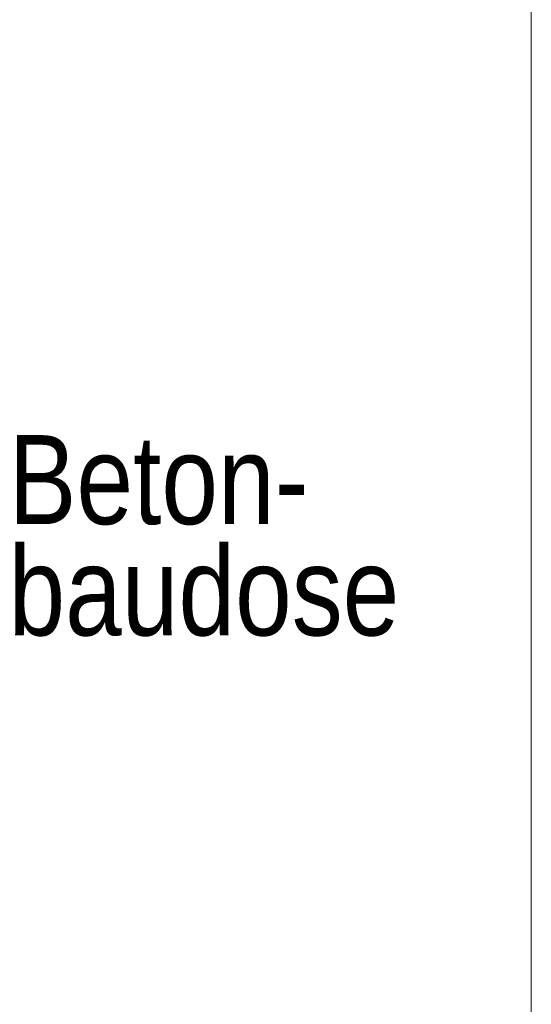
# Model space of a CAD drawing. Extents: x -620 to 300, y 62 to 1107.
# Tile 238 of 256: x 260 to 268, y 767 to 782. Entities that reach past the tile are written whole.
import ezdxf
from ezdxf.lldxf.tags import DXFTag

# ---------------------------------------------------------------- set-up
doc = ezdxf.new("R2010")
doc.units = 0
doc.layers.get('0').update_dxf_attribs({"lineweight": 35})
doc.layers.add('E_Detail_Beschriftung', color=7, linetype='Continuous', lineweight=13, true_color=0x009900)
doc.layers.add('E_Detail_Linie_Text_Bem', color=7, linetype='Continuous', lineweight=13)
doc.styles.get("Standard").update_dxf_attribs({"font": 'ARIALN.TTF'})
tags = doc.linetypes.add('fein_strichliert-A06G9G0V8I', pattern=[4, 1, -2, 1]).pattern_tags.tags
tags[8:9] = [DXFTag(74, 4), DXFTag(75, 0), DXFTag(340, '0'), DXFTag(46, 0.0), DXFTag(50, 0.0), DXFTag(44, 0.0), DXFTag(45, 0.0)]
tags[6:7] = [DXFTag(74, 4), DXFTag(75, 0), DXFTag(340, '0'), DXFTag(46, 0.0), DXFTag(50, 0.0), DXFTag(44, 0.0), DXFTag(45, 0.0)]
tags[4:5] = [DXFTag(74, 4), DXFTag(75, 0), DXFTag(340, '0'), DXFTag(46, 0.0), DXFTag(50, 0.0), DXFTag(44, 0.0), DXFTag(45, 0.0)]

# ---------------------------------------------------------------- blocks, each defined once
blk = doc.blocks.new('Referenz-A06G9G138I')
at = {"layer": 'E_Detail_Linie_Text_Bem', "linetype": 'fein_strichliert-A06G9G0V8I', "ltscale": 0.65}
blk.add_line((267.715, 756.345), (267.715, 817.662), dxfattribs=at)
at = {"layer": 'E_Detail_Beschriftung', "linetype": 'Continuous', "ltscale": 0.13, "char_height": 1.4, "attachment_point": 1}
for s, insert in [('{\\fArial Narrow;Beton-}', (259.484, 775.737)), ('{\\fArial Narrow;baudose}', (259.484, 773.987))]:
    blk.add_mtext(s, dxfattribs=dict(at, insert=insert))

msp = doc.modelspace()

# ---------------------------------------------------------------- block references
at = {"color": 8, "lineweight": 25, "ltscale": 0.25, "true_color": 0x808080}
msp.add_blockref('Referenz-A06G9G138I', (0, 0), dxfattribs=at)

doc.saveas('drawing.dxf')
